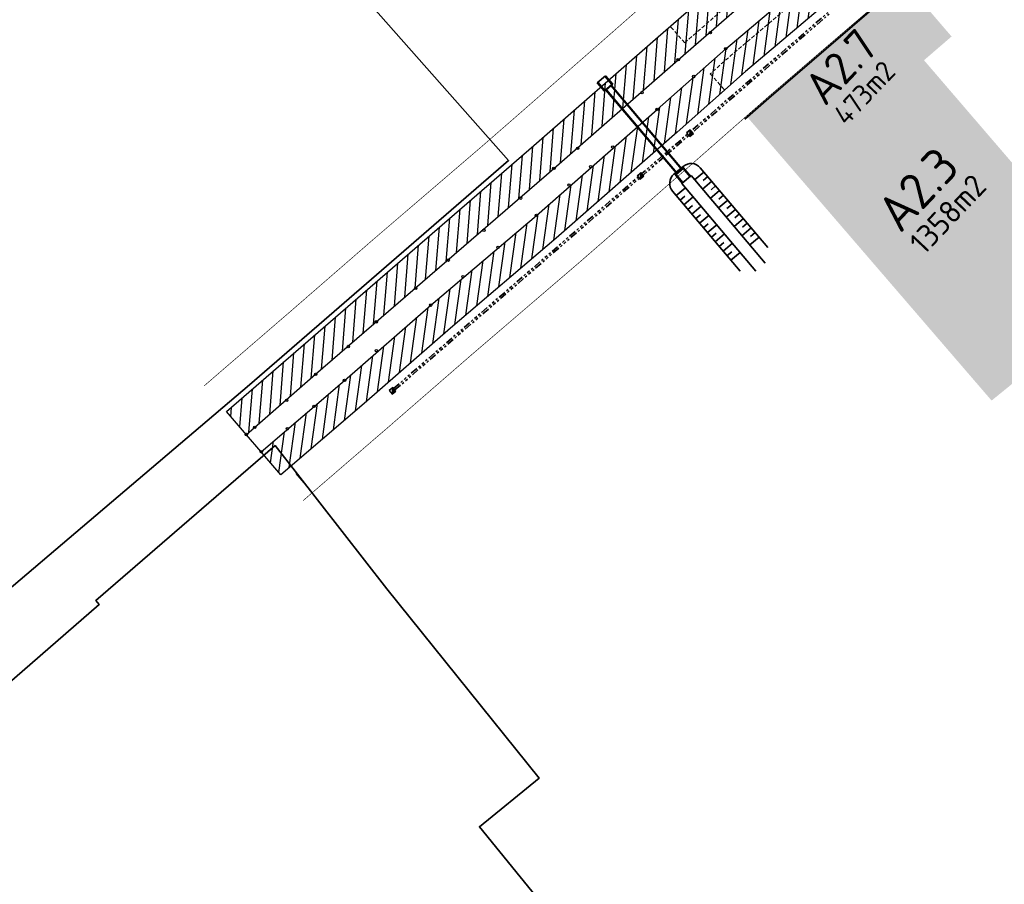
# Model space of a CAD drawing. Header units: metres. Extents: x 103182 to 107392, y 427230 to 428724.
# Tile 5 of 42: x 104207 to 104369, y 427850 to 427993. Entities that reach past the tile are written whole.
import ezdxf

# ---------------------------------------------------------------- set-up
doc = ezdxf.new("R2010")
doc.units = ezdxf.units.M
for name, pattern in [('AM-AS', [16, 10, -2, 2, -2]), ('DASHED2', [0.375, 0.25, -0.125]), ('RI-DRAINAGE', [19.200000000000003, 6, -1.8, 1.8, -1.8, 2.4, -1.8, 1.8, -1.8])]:
    doc.linetypes.add(name, pattern=pattern)
for name, color, linetype in [('!tm_306-raster_symb', 7, 'Continuous'), ('5m1 zonering', 252, 'Continuous'), ('5m1 zonering hatch', 10, 'Continuous')]:
    doc.layers.add(name, color=color, linetype=linetype)
for name, color, linetype, lineweight in [('12.5m1 zonering', 210, 'AM-AS', 25), ('_BPD_uitgifte hatch zuid', 50, 'Continuous', 0), ('N-WE-GW-TALUD_KRUIN-G', 90, 'Continuous', 35), ('N-WE-IE-TERREINAFSCHEIDING_KUNSTMATIG_HEKWERK-G', 20, 'IE-TERREINAFSCHEIDING-KUNSTMATIG', 35), ('N-WE-KG-GRENS_BESTEMMINGSPLAN-G', 150, 'KG-BESTEMMINGSPLAN', 35), ('N-WE-MO-ONDERZOEK_BORING-G', 30, 'Continuous', 35), ('N-WE-RI-DRAINAGE_DRAIN-G', 90, 'RI-DRAINAGE', 35), ('N-WE-VH-VERHARDING-G', 252, 'Continuous', 18)]:
    doc.layers.add(name, color=color, linetype=linetype, lineweight=lineweight)
doc.layers.add('_GEMEENTE_uitgifte hatch 2.7 zuid', color=7, linetype='Continuous', lineweight=0, true_color=0x83b9ec)
for name, color, linetype, transparency in [('Uitgifte BPD A2.3 zuid', 7, 'Continuous', 0.5), ('Uitgifte BPD opp zuid', 7, 'Continuous', 0.5), ('Uitgifte Gemeente A2.7 zuid', 7, 'Continuous', 0.5), ('Uitgifte Gemeente opp 2.7 zuid', 7, 'Continuous', 0.5)]:
    doc.layers.add(name, color=color, linetype=linetype, transparency=transparency)
doc.styles.add('NLCS-ISO-M500-T25', font='NLCS-ISO.ttf', dxfattribs={"height": 1.25})
doc.linetypes.add('IE-TERREINAFSCHEIDING-KUNSTMATIG', pattern='A,4,[82,NLCS.SHX,S=0.75,R=90,X=0,Y=0],4,-2', length=10)
doc.linetypes.add('KG-BESTEMMINGSPLAN', pattern='A,3.4,-1,[183,NLCS.SHX,S=1,R=0,X=0,Y=0],-1', length=5.4)

# ---------------------------------------------------------------- blocks, each defined once
blk = doc.blocks.new('*U51')
blk.add_hatch(color=256).paths.add_polyline_path([(0.4000000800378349, 5.994138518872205e-11, 0.198912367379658), (0.2828427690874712, 0.2828427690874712), (-0.2828427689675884, -0.2828427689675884, 0.6681786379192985)])
blk.add_line((-0.4000000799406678, -0.4000000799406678), (0.4000000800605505, 0.4000000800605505))
at = {"ltscale": 1000}
for p, q in [((0.4000000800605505, 0.4000000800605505), (-0.4000000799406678, 0.4000000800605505)), ((-0.4000000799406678, 0.4000000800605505), (-0.4000000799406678, -0.4000000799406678)), ((0.4000000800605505, -0.4000000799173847), (0.4000000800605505, 0.4000000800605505)), ((-0.4000000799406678, -0.4000000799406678), (0.4000000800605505, -0.4000000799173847))]:
    blk.add_line(p, q, dxfattribs=at)
blk.add_circle((5.994138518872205e-11, 5.994138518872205e-11), 0.4000000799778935)
blk = doc.blocks.new('Perenlaantje+Akenwijk')
for points in [[(104317.6495791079, 427974.2256963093, 0.198912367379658), (104317.3758681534, 427974.3628392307), (104317.3184868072, 427973.5648996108, 0.6681786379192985)], [(104268.5412149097, 427931.7149533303, 0.198912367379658), (104268.2669096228, 427931.8509036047), (104268.2130019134, 427931.0527217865, 0.6681786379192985)]]:
    blk.add_hatch(color=256).paths.add_polyline_path(points)
at = {"layer": '5m1 zonering hatch'}
h = blk.add_hatch(dxfattribs=at)
h.set_pattern_fill('ANSI31', color=256, scale=0.5)
h.set_pattern_definition([(265.3401673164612, (104277.8133511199, 427941.8047008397), (1.582252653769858, -0.1289681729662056), [])])
h.paths.add_polyline_path([(104437.6507630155, 428098.4791379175), (104414.8294955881, 428078.2312247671), (104402.7016502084, 428068.1458063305), (104384.3727465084, 428052.3406793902), (104373.0565783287, 428042.79904661), (104354.4937603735, 428026.5164173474), (104329.317533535, 428004.876520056), (104312.0956887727, 427989.8466913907), (104291.584579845, 427971.930347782), (104252.2857984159, 427937.9579947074), (104240.8551939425, 427928.0272693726), (104244.1190661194, 427924.2394531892), (104255.560355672, 427934.179461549), (104294.8642024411, 427968.156193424), (104315.385, 427986.081), (104332.591, 428001.097), (104357.772, 428022.741), (104376.317, 428039.008), (104387.617, 428048.536), (104405.933, 428064.33), (104418.088, 428074.438), (104439.5907912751, 428093.516109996)])
h.paths.add_polyline_path([(104455.838, 428107.343), (104461.147, 428111.902), (104479.077, 428127.226), (104495.457, 428141.067), (104508.027, 428151.965), (104521.111, 428163.2120000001), (104532.666, 428172.85), (104539.333, 428178.658), (104551.918, 428189.466), (104557.947, 428194.658), (104576.675, 428210.634), (104583.209, 428216.302), (104595.803, 428227.107), (104615.767, 428244.002), (104627.997, 428254.446), (104634.5314950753, 428259.7635859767), (104631.2310675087, 428263.5241555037), (104624.7950901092, 428258.2867404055), (104612.5285017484, 428247.8114952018), (104592.5601153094, 428230.9127830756), (104579.9429320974, 428220.08789308), (104573.4142686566, 428214.424522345), (104554.6931181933, 428198.4543653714), (104548.6578358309, 428193.256955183), (104536.0620153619, 428182.4396625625), (104529.4221454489, 428176.6552971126), (104517.8798331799, 428167.0278799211), (104504.7596541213, 428155.74978042), (104492.2056350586, 428144.865635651), (104475.839156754, 428131.0360614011), (104457.8940285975, 428115.6991320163), (104452.6049630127, 428111.1572503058), (104440.949937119, 428101.4062930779), (104437.6507630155, 428098.4791379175), (104439.5907912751, 428093.516109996), (104444.214, 428097.618)])
h = blk.add_hatch(dxfattribs=at)
h.set_pattern_fill('ANSI31', color=256, scale=0.5)
h.set_pattern_definition([(82.10941058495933, (104348.508922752, 427637.8519517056), (-1.572469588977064, 0.2179349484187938), [])])
h.paths.add_polyline_path([(104455.886314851, 428095.8347962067), (104471.9287718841, 428109.2683828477), (104497.8546714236, 428131.5294589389), (104510.4243351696, 428142.2012675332), (104529.6493973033, 428158.8082317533), (104535.4014440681, 428163.7341281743), (104544.8237017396, 428171.8823227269), (104551.0424221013, 428177.2954474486), (104557.4695579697, 428182.6988181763), (104576.8608678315, 428198.9809843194), (104589.0589975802, 428209.6731103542), (104615.0253873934, 428231.6682639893), (104627.7413330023, 428242.5274210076), (104640.1644966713, 428253.3452375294), (104636.8663326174, 428257.1032279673), (104624.476, 428246.314), (104611.786, 428235.477), (104585.795, 428213.461), (104573.605, 428202.776), (104554.252, 428186.526), (104547.792, 428181.095), (104541.547, 428175.659), (104532.14, 428167.524), (104526.389, 428162.599), (104507.172, 428145.999), (104494.608, 428135.3320000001), (104468.695, 428113.0820000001), (104452.621, 428099.622), (104433.388, 428082.55), (104426.753, 428076.82), (104420.623, 428071.555), (104402.022, 428055.901), (104372.949, 428030.74), (104360.289, 428020.104), (104341.54, 428003.4129999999), (104323.231, 427987.8970000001), (104311.92, 427977.884), (104291.992, 427960.406), (104274.550254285, 427945.5932897), (104260.327615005, 427933.170249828), (104246.5722988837, 427921.3924070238), (104249.8361600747, 427917.6046035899), (104263.5983122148, 427929.3882996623), (104277.8133511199, 427941.8047008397), (104295.2589683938, 427956.6206991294), (104315.225563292, 427974.1325490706), (104326.504774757, 427984.1174084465), (104344.8190976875, 427999.6379193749), (104363.5601060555, 428016.3218049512), (104376.1933003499, 428026.9352847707), (104405.2678965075, 428052.0976661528), (104423.8617079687, 428067.745616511), (104430.0159070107, 428073.0314008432), (104436.681770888, 428078.7880549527)])
at = {"layer": '!tm_306-raster_symb', "color": 251}
for centre in [(104320.697, 427990.552), (104323.231, 427987.8970000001), (104315.385, 427986.081), (104317.952, 427983.321), (104309.415, 427980.657), (104311.92, 427977.884), (104298.799, 427971.468), (104304.591, 427971.683), (104294.8642024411, 427968.156193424, -1.055929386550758), (104300.929, 427968.455), (104297.381, 427965.407), (104289.396577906, 427963.249834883), (104291.992, 427960.406), (104283.317723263, 427957.9533249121), (104285.656, 427955.121), (104277.473540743, 427953.018608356), (104279.896520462, 427950.282464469), (104272.076449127, 427948.389083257), (104274.550254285, 427945.5932897), (104265.600735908, 427942.842526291), (104260.942675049, 427938.762318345), (104265.589162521, 427938.087023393), (104255.560355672, 427934.179461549), (104260.327615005, 427933.170249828), (104250.78704169, 427929.8982026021), (104255.278681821, 427928.910188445), (104244.134407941, 427924.2527819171), (104245.519166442, 427925.421217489), (104250.916411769, 427925.190603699), (104246.584181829, 427921.402581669)]:
    blk.add_circle(centre, 0.2, dxfattribs=at)
for p, q in [((104317.3877522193, 427974.528097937), (104316.782948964, 427974.0044441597)), ((104317.3066027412, 427973.3996409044), (104317.3877522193, 427974.528097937)), ((104317.9114059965, 427973.9232946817), (104317.3877522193, 427974.528097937)), ((104316.782948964, 427974.0044441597), (104317.3066027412, 427973.3996409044)), ((104317.3066027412, 427973.3996409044), (104317.9114059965, 427973.9232946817)), ((104268.2018372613, 427930.8874129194, -1.994), (104268.278074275, 427932.0162124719, -1.994))]:
    blk.add_line(p, q)
at = {"ltscale": 1000}
for p, q in [((104268.278074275, 427932.0162124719, -1.994), (104267.6755559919, 427931.4899312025, -1.994)), ((104267.6755559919, 427931.4899312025, -1.994), (104268.2018372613, 427930.8874129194, -1.994)), ((104268.2018372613, 427930.8874129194, -1.994), (104268.8043555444, 427931.4136941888, -1.994)), ((104268.8043555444, 427931.4136941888, -1.994), (104268.278074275, 427932.0162124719, -1.994))]:
    blk.add_line(p, q, dxfattribs=at)
at = {"color": 251, "flags": 128}
blk.add_lwpolyline([(104252.2815907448, 427917.8298391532), (104254.6237672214, 427915.0959391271)], dxfattribs=at)
for centre, radius in [((104317.3471774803, 427973.9638694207), 0.4000000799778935), ((104268.2399557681, 427931.4518126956, -1.994), 0.4000000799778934)]:
    blk.add_circle(centre, radius)
at = {"layer": '12.5m1 zonering', "ltscale": 0.5, "const_width": 0.1, "flags": 128}
for points in [[(104237.1816255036, 427932.281572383), (104248.6597862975, 427942.1814139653), (104250.8828346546, 427944.093969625), (104265.1392932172, 427956.4822423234), (104282.5179732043, 427971.3729906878), (104287.9401051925, 427976.0943284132), (104302.3955173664, 427988.7467760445), (104308.4034668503, 427994.0299374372), (104313.78301954, 427998.7582972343), (104325.7574098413, 428009.0566244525), (104332.0379473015, 428014.416850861), (104350.7653267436, 428030.8031586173), (104350.9561649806, 428030.9662760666), (104363.47077488, 428041.7097362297), (104369.5007651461, 428046.9283440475), (104380.7066239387, 428056.535761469), (104392.6326660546, 428066.8383721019), (104399.1349948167, 428072.3777870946), (104411.2751925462, 428082.5338820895), (104417.2084397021, 428087.7149571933), (104423.7668558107, 428093.455871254), (104437.3403779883, 428105.5015562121), (104443.2917551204, 428110.6293904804), (104449.0213832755, 428115.4251127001), (104454.3333075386, 428119.9296137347), (104459.2905956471, 428124.1232502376), (104472.2505054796, 428135.2253344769), (104485.2789262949, 428146.3227998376), (104488.5847221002, 428149.1228206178), (104497.7194364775, 428156.9598952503), (104501.1501804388, 428159.9288668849), (104514.2657093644, 428171.23060733), (104517.0510599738, 428173.594946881), (104522.8574267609, 428178.5020578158), (104525.7277092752, 428180.9402355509), (104532.125432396, 428186.4932126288), (104532.360574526, 428186.6979760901), (104538.4640453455, 428191.9750521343), (104544.9360419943, 428197.4744080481), (104545.0234268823, 428197.5487905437), (104551.09897797, 428202.7151671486), (104564.1856484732, 428213.7908170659), (104569.7396330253, 428218.5935058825), (104576.288007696, 428224.3051467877), (104576.4383438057, 428224.43322763), (104588.9842749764, 428235.128569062), (104602.4273562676, 428246.51039301), (104608.9190049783, 428252.0290648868), (104615.0700509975, 428257.2818896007), (104621.143322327, 428262.5192142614), (104627.6453443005, 428267.9954624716)], [(104253.5097285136, 427913.3503005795), (104264.9761334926, 427923.2400028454), (104267.2341980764, 427925.1826840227), (104281.4716995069, 427937.5544837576), (104298.8600756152, 427952.4535401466), (104304.3815079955, 427957.2613439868), (104318.8827790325, 427969.9539306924), (104324.912410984, 427975.2561588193), (104330.1864393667, 427979.8917671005), (104342.022840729, 427990.0714197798), (104348.3845547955, 427995.5009276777), (104367.1188737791, 428011.8933074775), (104367.2200817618, 428011.9798141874), (104379.7930251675, 428022.773352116), (104385.8169349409, 428027.986697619), (104397.014284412, 428037.5868195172), (104408.9105659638, 428047.8637207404), (104415.2620734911, 428053.2746492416), (104427.3442559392, 428063.382210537), (104427.5166345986, 428063.5263134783), (104433.6634730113, 428068.8939023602), (104440.2972001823, 428074.7007400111), (104453.7975500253, 428086.6814889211), (104459.4749482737, 428091.5732571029), (104465.1291204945, 428096.3058223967), (104470.4909974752, 428100.8526832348), (104475.4961017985, 428105.0867700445), (104488.4882067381, 428116.2164341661), (104501.4634417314, 428127.2685964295), (104504.8031584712, 428130.0973483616), (104514.0385862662, 428138.0208294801), (104517.4897780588, 428141.0074967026), (104530.5149416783, 428152.231368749), (104533.2088668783, 428154.5181020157), (104539.0186040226, 428159.4280613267), (104542.0143750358, 428161.9728359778), (104548.5279514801, 428167.626369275), (104548.7450043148, 428167.8153804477), (104554.7338565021, 428172.9933569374), (104561.1241057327, 428178.4232508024), (104561.227246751, 428178.511032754), (104567.2718283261, 428183.6510708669), (104580.4375294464, 428194.7936068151), (104586.1323489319, 428199.7180796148), (104592.611483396, 428205.3693276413), (104592.6512337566, 428205.4031934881), (104605.1708303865, 428216.076083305), (104618.6007689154, 428227.4467796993), (104625.1327931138, 428232.9997755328), (104631.3509586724, 428238.3099184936), (104633.4618780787, 428240.1302834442)]]:
    blk.add_lwpolyline(points, dxfattribs=at)
at = {"layer": '5m1 zonering', "color": 251}
for points in [[(104376.1933003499, 428026.9352847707), (104363.5601060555, 428016.3218049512), (104344.8190976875, 427999.6379193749), (104326.504774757, 427984.1174084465), (104315.225563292, 427974.1325490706), (104295.2589683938, 427956.6206991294), (104277.8133511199, 427941.8047008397), (104263.5983122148, 427929.3882996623), (104249.8361600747, 427917.6046035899), (104240.8551939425, 427928.0272693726), (104252.2857984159, 427937.9579947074), (104291.584579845, 427971.930347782), (104312.0956887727, 427989.8466913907), (104329.317533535, 428004.876520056), (104354.4937603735, 428026.5164173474), (104373.0565783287, 428042.79904661)], [(104244.134407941, 427924.2527819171), (104255.560355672, 427934.179461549), (104294.8642024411, 427968.156193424), (104315.385, 427986.081), (104332.591, 428001.097), (104357.772, 428022.741), (104376.317, 428039.008), (104387.617, 428048.536), (104405.933, 428064.33), (104418.088, 428074.438), (104444.214, 428097.618), (104455.838, 428107.343), (104461.147, 428111.902), (104479.077, 428127.226), (104495.457, 428141.067), (104508.027, 428151.965), (104521.111, 428163.2120000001), (104532.666, 428172.85), (104539.333, 428178.658), (104551.918, 428189.466)], [(104246.584181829, 427921.402581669), (104260.327615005, 427933.170249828), (104274.550254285, 427945.5932897), (104291.992, 427960.406), (104311.92, 427977.884), (104323.231, 427987.8970000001), (104341.54, 428003.4129999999), (104360.289, 428020.104), (104372.949, 428030.74), (104402.022, 428055.901), (104420.623, 428071.555), (104426.753, 428076.82), (104433.388, 428082.55), (104452.621, 428099.622), (104468.695, 428113.0820000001), (104494.608, 428135.3320000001), (104507.172, 428145.999), (104526.389, 428162.599), (104532.14, 428167.524), (104541.547, 428175.659), (104547.792, 428181.095), (104554.252, 428186.526)]]:
    blk.add_lwpolyline(points, dxfattribs=at)
at = {"layer": '5m1 zonering'}
for points in [[(104376.1933003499, 428026.9352847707), (104363.5601060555, 428016.3218049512), (104344.8190976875, 427999.6379193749), (104326.504774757, 427984.1174084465), (104315.225563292, 427974.1325490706), (104295.2589683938, 427956.6206991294), (104277.8133511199, 427941.8047008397), (104263.5983122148, 427929.3882996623), (104249.8361600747, 427917.6046035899), (104240.8551939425, 427928.0272693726), (104252.2857984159, 427937.9579947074), (104291.584579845, 427971.930347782), (104312.0956887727, 427989.8466913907), (104329.317533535, 428004.876520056), (104354.4937603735, 428026.5164173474), (104373.0565783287, 428042.79904661)], [(104244.134407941, 427924.2527819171), (104255.560355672, 427934.179461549), (104294.8642024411, 427968.156193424), (104315.385, 427986.081), (104332.591, 428001.097), (104357.772, 428022.741), (104376.317, 428039.008), (104387.617, 428048.536), (104405.933, 428064.33), (104418.088, 428074.438), (104444.214, 428097.618), (104455.838, 428107.343), (104461.147, 428111.902), (104479.077, 428127.226), (104495.457, 428141.067), (104508.027, 428151.965), (104521.111, 428163.2120000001), (104532.666, 428172.85), (104539.333, 428178.658), (104551.918, 428189.466)], [(104246.584181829, 427921.402581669), (104260.327615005, 427933.170249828), (104274.550254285, 427945.5932897), (104291.992, 427960.406), (104311.92, 427977.884), (104323.231, 427987.8970000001), (104341.54, 428003.4129999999), (104360.289, 428020.104), (104372.949, 428030.74), (104402.022, 428055.901), (104420.623, 428071.555), (104426.753, 428076.82), (104433.388, 428082.55), (104452.621, 428099.622), (104468.695, 428113.0820000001), (104494.608, 428135.3320000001), (104507.172, 428145.999), (104526.389, 428162.599), (104532.14, 428167.524), (104541.547, 428175.659), (104547.792, 428181.095), (104554.252, 428186.526)]]:
    blk.add_lwpolyline(points, dxfattribs=at)
at = {"layer": 'N-WE-GW-TALUD_KRUIN-G', "color": 251, "ltscale": 0.2}
for points in [[(104314.6908512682, 427967.1942944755), (104316.217170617, 427968.4867143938)], [(104319.0359098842, 427968.2528149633), (104330.1876628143, 427955.082841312)], [(104315.9832711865, 427965.6679751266), (104317.5095905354, 427966.9603950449)], [(104317.5095905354, 427966.9603950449), (104329.7539245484, 427952.5001072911)], [(104319.6263906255, 427967.5554702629), (104318.1000712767, 427966.2630503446)], [(104320.2726005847, 427966.7923105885), (104319.5094409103, 427966.1461006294)], [(104316.5737519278, 427964.9706304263), (104315.047432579, 427963.678210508)], [(104315.9832711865, 427965.6679751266), (104328.2147911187, 427951.2228205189)], [(104320.9188105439, 427966.0291509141), (104319.392491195, 427964.7367309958)], [(104321.565020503, 427965.2659912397), (104320.8018608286, 427964.6197812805)], [(104314.4569518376, 427964.3755552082), (104325.6306789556, 427951.179630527)], [(104316.4568022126, 427963.5612607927), (104315.6936425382, 427962.9150508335)], [(104317.8661718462, 427963.4443110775), (104316.3398524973, 427962.1518911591)], [(104322.2112304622, 427964.5028315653), (104320.6849111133, 427963.2104116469)], [(104322.8574404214, 427963.7396718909), (104322.0942807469, 427963.0934619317)], [(104317.7492221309, 427962.0349414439), (104316.9860624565, 427961.3887314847)], [(104319.1585917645, 427961.9179917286), (104317.6322724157, 427960.6255718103)], [(104323.5493518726, 427962.9225397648), (104322.0230325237, 427961.6301198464)], [(104324.1955618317, 427962.1593800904), (104323.4324021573, 427961.5131701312)], [(104319.0416420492, 427960.508622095), (104318.2784823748, 427959.8624121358)], [(104320.4510116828, 427960.3916723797), (104318.924692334, 427959.0992524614)], [(104324.8417717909, 427961.3962204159), (104323.315452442, 427960.1038004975)], [(104326.1341917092, 427959.8699010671), (104324.6078723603, 427958.5774811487)], [(104325.48798175, 427960.6330607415), (104324.7248220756, 427959.9868507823)], [(104320.3340619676, 427958.9823027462), (104319.5709022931, 427958.336092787)], [(104321.7434316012, 427958.8653530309), (104320.2171122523, 427957.5729331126)], [(104327.4266116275, 427958.3435817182), (104325.9002922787, 427957.0511617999)], [(104326.7804016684, 427959.1067413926), (104326.0172419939, 427958.4605314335)], [(104321.6264818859, 427957.4559833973), (104320.8633222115, 427956.8097734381)], [(104323.0358515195, 427957.3390336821), (104321.5095321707, 427956.0466137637)], [(104328.7190315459, 427956.8172623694), (104327.192712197, 427955.524842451)], [(104328.0728215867, 427957.5804220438), (104327.3096619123, 427956.9342120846)], [(104322.9189018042, 427955.9296640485), (104322.1557421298, 427955.2834540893)], [(104324.3282714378, 427955.8127143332), (104322.801952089, 427954.5202944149)], [(104324.2113217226, 427954.4033446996), (104323.4481620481, 427953.7571347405)], [(104325.6206913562, 427954.2863949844), (104324.0943720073, 427952.9939750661)]]:
    blk.add_lwpolyline(points, dxfattribs=at)
for points in [[(104319.0359098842, 427968.2528149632, 0.4142135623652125), (104316.217170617, 427968.4867143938)], [(104314.6908512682, 427967.1942944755, 0.4142135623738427), (104314.4569518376, 427964.3755552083)]]:
    blk.add_lwpolyline(points, format="xyb", dxfattribs=at)
at = {"layer": 'N-WE-IE-TERREINAFSCHEIDING_KUNSTMATIG_HEKWERK-G', "color": 251, "ltscale": 0.2, "flags": 128}
blk.add_lwpolyline([(104630.5641969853, 428244.9855086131), (104634.3318866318, 428240.6164455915), (104631.4812059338, 428238.1581427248), (104625.2625034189, 428232.847541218), (104618.7301562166, 428227.2942707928), (104605.3003228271, 428215.9236634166), (104592.7809368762, 428205.250953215), (104592.7420712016, 428205.2178410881), (104586.2634906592, 428199.5670762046), (104580.5675444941, 428194.6416291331), (104567.4012111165, 428183.4985580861), (104561.3568724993, 428178.3587265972), (104561.2536102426, 428178.2708415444), (104554.8640149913, 428172.8415033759), (104548.8760797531, 428167.6643196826), (104548.6591716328, 428167.4754345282), (104542.1446683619, 428161.8210967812), (104539.1478934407, 428159.2754693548), (104533.3381293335, 428154.3654872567), (104530.6449355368, 428152.0793748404), (104517.6204948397, 428140.8561257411), (104514.1691394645, 428137.8693169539), (104504.9329059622, 428129.9451445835), (104501.5929178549, 428127.1161628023), (104488.6181083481, 428116.0643629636), (104475.6257458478, 428104.9344782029), (104470.6202589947, 428100.7000677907), (104465.2579823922, 428096.1528680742), (104459.6044138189, 428091.4208080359), (104453.9292074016, 428086.5309283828), (104440.4294429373, 428074.5506989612), (104433.7951132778, 428068.7433339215), (104427.6465621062, 428063.3742494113), (104427.4725853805, 428063.2288105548), (104415.3910901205, 428053.1218241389), (104409.0407891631, 428047.7119235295), (104397.1447456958, 428037.4352279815), (104385.9474642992, 428027.8351644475), (104379.9236031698, 428022.6218610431), (104367.3501930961, 428011.8279224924), (104367.2497021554, 428011.7420286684), (104348.5153276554, 427995.3496002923), (104342.1529641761, 427989.9195381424), (104330.3176667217, 427979.7408348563), (104326.3919018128, 427976.2902830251)], dxfattribs=at)
at = {"layer": 'N-WE-MO-ONDERZOEK_BORING-G', "color": 251}
for p, q in [((104302.0422733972, 427982.2964055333), (104303.4064210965, 427983.4515058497)), ((104302.0422733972, 427982.2964055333), (104303.4064210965, 427983.4515058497)), ((104304.4449420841, 427982.0122566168), (104303.3014866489, 427983.3626519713)), ((104304.6015733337, 427982.0400577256), (104303.4064210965, 427983.4515058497)), ((104303.4064210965, 427983.4515058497), (104304.6015733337, 427982.0400577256)), ((104303.2374255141, 427980.8849573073), (104302.0422733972, 427982.2964055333)), ((104303.2374256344, 427980.8849574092), (104302.0422733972, 427982.2964055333)), ((104303.2906631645, 427981.0348639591), (104302.1472078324, 427982.3852594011)), ((104303.2374255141, 427980.8849573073), (104304.6015733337, 427982.0400577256)), ((104304.6015733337, 427982.0400577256), (104303.2374256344, 427980.8849574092)), ((104303.2906631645, 427981.0348639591), (104304.4449420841, 427982.0122566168)), ((104314.8692048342, 427967.1480831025), (104316.2333526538, 427968.3031835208)), ((104316.2333526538, 427968.3031835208), (104314.8692049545, 427967.1480832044)), ((104315.0258360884, 427967.1758842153), (104316.1801150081, 427968.1532768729)), ((104316.1801150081, 427968.1532768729), (104317.3235704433, 427966.8028815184)), ((104316.2333526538, 427968.3031835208), (104317.428504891, 427966.8917353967)), ((104317.428504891, 427966.8917353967), (104316.2333526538, 427968.3031835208)), ((104314.8692048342, 427967.1480831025), (104316.0643571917, 427965.7366350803)), ((104314.8692049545, 427967.1480832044), (104316.0643571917, 427965.7366350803)), ((104315.0258360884, 427967.1758842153), (104316.1692916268, 427965.825488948)), ((104316.0643571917, 427965.7366350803), (104317.428504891, 427966.8917353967)), ((104316.0643571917, 427965.7366350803), (104317.428504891, 427966.8917353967))]:
    blk.add_line(p, q, dxfattribs=at)
for points in [[(104303.4669457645, 427981.0793049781), (104315.0987250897, 427967.3424307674)], [(104303.5379196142, 427981.1394025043), (104315.1696989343, 427967.4025282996)], [(104304.3010792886, 427981.7856124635), (104315.9328585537, 427968.0487383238)], [(104304.3720531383, 427981.8457099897), (104316.0038324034, 427968.10883585)]]:
    blk.add_lwpolyline(points, dxfattribs=at)
at = {"layer": 'N-WE-RI-DRAINAGE_DRAIN-G', "color": 251, "ltscale": 0.2, "flags": 128}
for points in [[(104268.4382964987, 427931.8327804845), (104340.0831851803, 427993.8647118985)], [(104268.6455204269, 427931.5955381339), (104340.2919884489, 427993.6288411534)]]:
    blk.add_lwpolyline(points, dxfattribs=at)
at = {"layer": 'N-WE-VH-VERHARDING-G', "linetype": 'DASHED2', "ltscale": 2.5, "flags": 128}
for points in [[(104316.4588545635, 427988.8763469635), (104331.6744294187, 428002.1552656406), (104356.8540929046, 428023.7981168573), (104375.404081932, 428040.0694930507), (104386.7086090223, 428049.6013102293), (104405.0282220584, 428065.3984257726), (104417.1756187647, 428075.5001029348), (104443.3000623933, 428098.6787220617), (104454.9327496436, 428108.4109900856), (104460.2361680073, 428112.9651969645), (104478.1704038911, 428128.2928171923), (104494.5466178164, 428142.1306179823), (104507.112143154, 428153.0247385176), (104520.2062732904, 428164.280446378), (104531.7577207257, 428173.9154831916), (104538.4171243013, 428179.7168655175), (104551.0051540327, 428190.5274674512), (104557.0359130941, 428195.720982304), (104575.7619952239, 428211.6953462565), (104582.2945009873, 428217.3620500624), (104594.8949922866, 428228.1726192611), (104614.8602204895, 428245.0686586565), (104623.0280564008, 428252.0437100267)], [(104627.4768087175, 428247.0706494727), (104625.3902932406, 428245.2537578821), (104612.6930284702, 428234.4105539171), (104586.7089193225, 428212.4003908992), (104574.5166430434, 428201.7133956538), (104555.1546111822, 428185.4558131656), (104548.7021181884, 428180.0311252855), (104542.4644764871, 428174.6015303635), (104533.0532043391, 428166.4628358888), (104527.3019112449, 428161.537584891), (104508.0826538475, 428144.9356349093), (104495.5170679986, 428134.2672885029), (104469.6004561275, 428112.0141871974), (104453.5352881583, 428098.561582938), (104434.3102558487, 428081.4966553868), (104427.666613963, 428075.7591922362), (104421.5298382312, 428070.488372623), (104402.9308510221, 428054.8360665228), (104373.857404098, 428029.6746797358), (104361.2049096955, 428019.0449853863), (104342.4581473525, 428002.3559774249), (104324.147656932, 427986.8387143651), (104320.6764183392, 427983.7658196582)], [(104316.4588545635, 427988.8763469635), (104314.091744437, 427991.5886868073)], [(104320.6764183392, 427983.7658196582), (104323.0626354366, 427981.070273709)]]:
    blk.add_lwpolyline(points, dxfattribs=at)
at = {"rotation": 40.88683261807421}
blk.add_blockref('*U51', (104309.1792571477, 427966.8918801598), dxfattribs=at)

msp = doc.modelspace()

# ---------------------------------------------------------------- hatches: boundary and pattern name
at = {"layer": '_BPD_uitgifte hatch zuid'}
h = msp.add_hatch(color=256, dxfattribs=at)
h.dxf.hatch_style = 1
h.paths.add_polyline_path([(104335.8825718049, 427966.0762686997), (104357.2484625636, 427984.4845937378), (104388.9394740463, 427947.5962303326), (104367.0944702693, 427929.8469697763)])
at = {"layer": '_GEMEENTE_uitgifte hatch 2.7 zuid', "transparency": 33554687}
h = msp.add_hatch(color=256, dxfattribs=at)
h.dxf.hatch_style = 1
h.paths.add_polyline_path([(104360.4907363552, 427989.9179903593), (104355.9451625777, 427986.0016359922), (104357.2484625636, 427984.4845937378), (104335.8805633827, 427966.0745382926), (104334.5771786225, 427967.5915075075), (104326.6547013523, 427976.7875452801), (104330.1864393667, 427979.8917671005), (104342.022840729, 427990.0714197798), (104348.3845547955, 427995.5009276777), (104352.5575306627, 427999.1522483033)])

# ---------------------------------------------------------------- linework, layer by layer
at = {"layer": 'N-WE-KG-GRENS_BESTEMMINGSPLAN-G', "ltscale": 0.5, "flags": 128}
msp.add_lwpolyline([(104214.729, 428037.473), (104221.687, 428043.842), (104287.399, 427969.46), (104244.656, 427932.46), (104175.899, 427874.051), (104183.839, 427864.914), (104219.857, 427896.207), (104219.307, 427896.871), (104248.874, 427922.434), (104267.289, 427898.769), (104292.447, 427867.539), (104282.59, 427859.541), (104320.203, 427813.264), (104292.818, 427792.072), (104309.197, 427771.111), (104325.575, 427750.149), (104310.106, 427739.339), (104289.235, 427724.067), (104336.793, 427662.54), (104343.257, 427654.003), (104370.485, 427618.153), (104379.648, 427605.722), (104416.51, 427631.681), (104439.401, 427599.148), (104451.49, 427606.998), (104477.216, 427565.197), (104433.471, 427538.748), (104442.25, 427531.579), (104445.583, 427529.356), (104450.462, 427526.262), (104458.676, 427521.459), (104508.242, 427549.935), (104524.464, 427527.358), (104549.577, 427542.378), (104565.681, 427532.216), (104534.089, 427480.35), (104533.094, 427478.823), (104540.777, 427474.21), (104569.454, 427457.702), (104586.267, 427448.579), (104625.533, 427426.338), (104649.267, 427415.664), (104663.062, 427412.401), (104686.796, 427408.251), (104700.364, 427411.982), (104733.294, 427425.325), (104742.047, 427427.697), (104744.951, 427428.283), (104733.96, 427456.558), (104760.624, 427467.192), (104760.577, 427467.309), (104776.347, 427468.815), (104780.318, 427431.256), (104781.55, 427431.293), (104781.698, 427429.662), (104815.519, 427433.517), (104814.776, 427437.53), (104808.619, 427501.252), (104804.913, 427557.81), (104802.665, 427592.92), (104798.178, 427681.685), (104793.94, 427770.666), (104790.697, 427832.996), (104788.699, 427883.872), (104787.702, 427919.236), (104788.694, 427949.687), (104793.184, 428006.033), (104795.673, 428037.26), (104803.147, 428143.177), (104806.89, 428181.579), (104806.638, 428209.043), (104802.646, 428240.985), (104795.669, 428272.862), (104787.197, 428298.265), (104776.626, 428323.261), (104764.838, 428343.338), (104743.788, 428377.94), (104717.387, 428420.81), (104693.719, 428458.794), (104629.36, 428563.379), (104613.236, 428582.82), (104577.251, 428625.967), (104554.504, 428652.515), (104549.762, 428657.905), (104557.548, 428643.281), (104548.35, 428635.922), (104531.652, 428658.818), (104531.664, 428658.803), (104542.282, 428666.906), (104526.342, 428685.901), (104517.314, 428678.814), (104514.077, 428683.253), (104504.58, 428694.639), (104513.584, 428701.2), (104508.061, 428708.548), (104498.726, 428701.106), (104492.053, 428708.459), (104478.332, 428724.248), (104427.347, 428674.401), (104427.035, 428674.096), (104426.57, 428673.626), (104324.701, 428570.524), (104255.503, 428500.039), (104233.116, 428477.235), (104217.83, 428491.254), (104187.974, 428460.269), (104199.979, 428448.702), (104193.027, 428441.433), (104187.032, 428435.349), (104182.776, 428434.11), (104179.391, 428434.097), (104174.372, 428436.845), (104169.366, 428440.958), (104167.597, 428439.123), (104156.248, 428449.163), (104125.811, 428477.048), (104078.803, 428426.147), (104015.781, 428357.944), (104000.048, 428340.918), (103926.852, 428261.707), (103937.905, 428251.384), (103948.957, 428241.062), (103944.092, 428235.927), (103923.582, 428214.121), (103915.275, 428202.884), (103902.457, 428185.545), (103900.647, 428183.665), (103907.376, 428175.901), (103908.998, 428177.388), (103919.857, 428187.41), (103936, 428202.307), (103961.524, 428178.041), (103940.402, 428157.623), (103931.667, 428149.227), (103942.103, 428136.99), (103945.465, 428133.328), (103977.871, 428096.768), (104011.253, 428059.104), (104018.093, 428051.312), (104043.784, 428022.047), (104045.025, 428023.31), (104079.98, 428057.451), (104094.634, 428040.255), (104058.293, 428005.653), (104063.849, 427999.123), (104070.638, 427991.068), (104075.461, 427985.344), (104089.035, 427997.511), (104111.241, 428018.132), (104140.118, 428044.932), (104171.963, 428074.481), (104182.351, 428074.029), (104210.243, 428042.373), (104214.729, 428037.473)], close=True, dxfattribs=at)

# ---------------------------------------------------------------- block references
msp.add_blockref('Perenlaantje+Akenwijk', (0, 0))

# ---------------------------------------------------------------- texts
at = {"layer": 'Uitgifte BPD A2.3 zuid', "insert": (104347.6492081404, 427961.4093200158), "char_height": 6, "attachment_point": 1, "rotation": 46.71043041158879, "style": 'NLCS-ISO-M500-T25'}
msp.add_mtext('A2.3', dxfattribs=at)
at = {"layer": 'Uitgifte BPD opp zuid', "insert": (104353.2074048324, 427956.2831407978), "char_height": 3.75, "attachment_point": 1, "rotation": 46.71043041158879, "style": 'NLCS-ISO-M500-T25'}
msp.add_mtext('1358m2', dxfattribs=at)
at = {"layer": 'Uitgifte Gemeente A2.7 zuid', "insert": (104335.6737442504, 427981.9655132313), "char_height": 5.4, "attachment_point": 1, "rotation": 46.71043041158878, "style": 'NLCS-ISO-M500-T25'}
msp.add_mtext('A2.7', dxfattribs=at)
at = {"layer": 'Uitgifte Gemeente opp 2.7 zuid', "insert": (104340.6761212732, 427977.3519519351), "char_height": 3.375, "attachment_point": 1, "rotation": 46.71043041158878, "style": 'NLCS-ISO-M500-T25'}
msp.add_mtext('473m2', dxfattribs=at)

doc.saveas('drawing.dxf')
